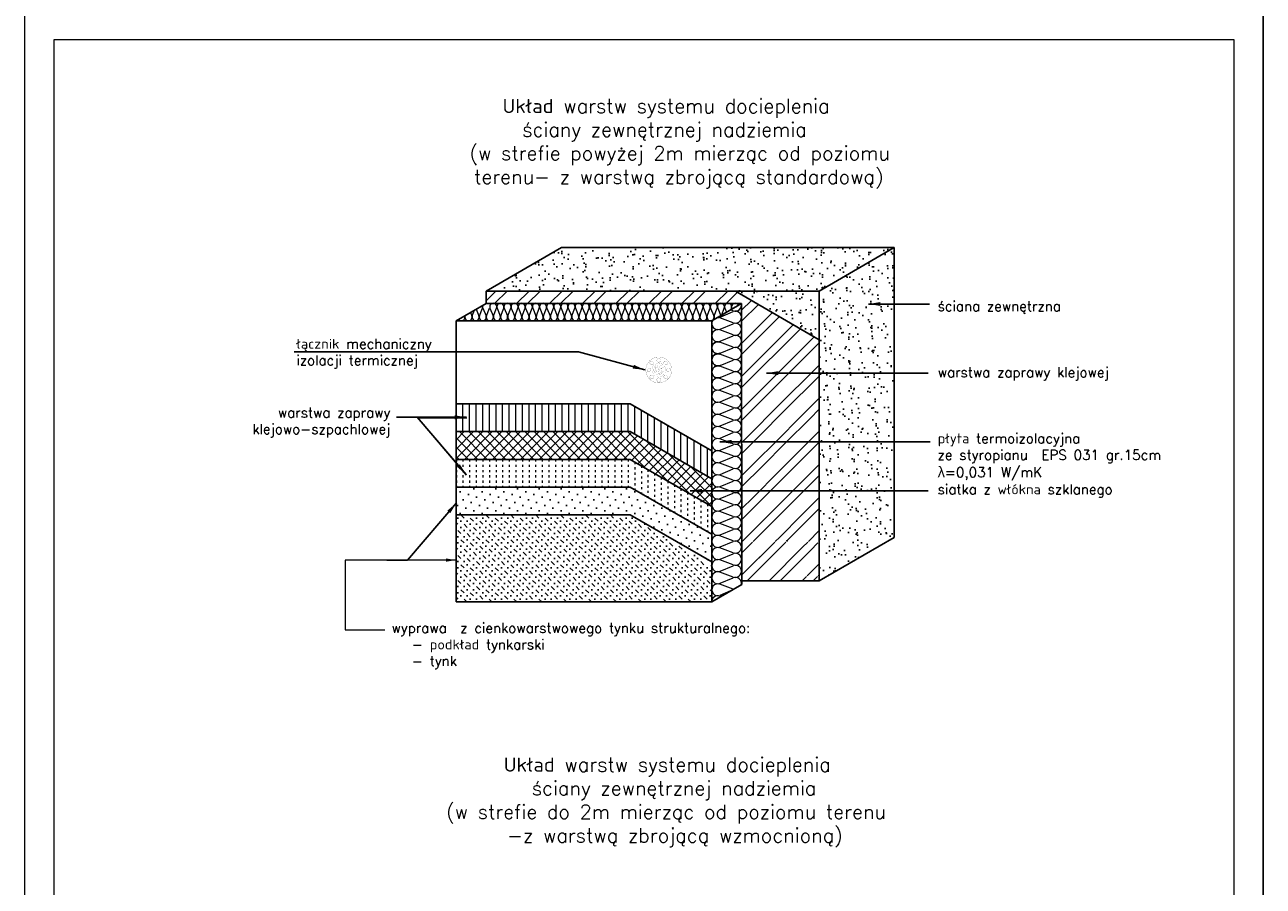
# Model space of a CAD drawing. Header units: millimetres. Extents: x 0 to 54826, y 42154 to 60442.
# Tile 56 of 64: x 46426 to 48526, y 49579 to 51039. Entities that reach past the tile are written whole.
import ezdxf

# ---------------------------------------------------------------- set-up
doc = ezdxf.new("R2010")
doc.units = ezdxf.units.MM
doc.linetypes.add('ACAD_ISO02W100', pattern=[15, 12, -3])
doc.linetypes.add('ACAD_ISO03W100', pattern=[30, 12, -18])
for name, color, linetype in [('A-BUD-MA-MATERIALY', 7, 'Continuous'), ('FASTENER', 104, 'Continuous'), ('MED', 6, 'Continuous')]:
    doc.layers.add(name, color=color, linetype=linetype)
doc.layers.add('cienka', color=3, linetype='Continuous', lineweight=18)
doc.layers.add('przerywa', color=100, linetype='ACAD_ISO02W100', lineweight=5)
doc.styles.get("Standard").update_dxf_attribs({"font": 'GOTHIC.TTF'})
doc.styles.add('tekst', font='segoeui.ttf', dxfattribs={"height": 20})
doc.dimstyles.new('ISO-25', dxfattribs={"dimtxt": 2.5, "dimasz": 2.5, "dimexe": 1.25, "dimexo": 0.625, "dimtad": 1, "dimtxsty": 'Standard', "dimcen": 2.5, "dimadec": 0, "dimazin": 0, "dimtfac": 1, "dimtmove": 0, "dimatfit": 3, "dimfxl": 1, "dimarcsym": 0})
pattern_1 = [(352.5, (142048.715, 31903.447), (19.683505, 21.0140233), [0, -22.701504, 0, -25.38984, 0, -24.2697]), (322.5, (142048.715, 31903.447), (48.494292, 11.113843), [0, -12.246864, 0, -20.461224, 0, -7.84098]), (282.5, (142035.725, 31916.437), (32.94754, -32.82803), [0, -7.4676, 0, -26.88336, 0, -35.09772]), (272.5, (142035.725, 31916.437), (41.015986, -22.47813), [0, -3.7338, 0, -17.623536, 0, -20.16252])]

msp = doc.modelspace()

# ---------------------------------------------------------------- hatches: boundary and pattern name
at = {"true_color": 0x000000}
h = msp.add_hatch(dxfattribs=at)
h.set_pattern_fill('AR-SAND', color=18, scale=0.588, angle=315, style=0)
h.set_pattern_definition(pattern_1)
h.paths.add_polyline_path([(47691.538, 50588.075), (47773.231, 50588.075), (47900.536, 50661.575), (47335.897, 50661.575), (47208.611, 50588.086), (47208.611, 50588.075), (47620.615, 50588.075)])
h = msp.add_hatch(dxfattribs=at)
h.set_pattern_fill('AR-SAND', color=18, scale=0.588, angle=315, style=0)
h.set_pattern_definition(pattern_1)
h.paths.add_polyline_path([(47900.536, 50661.575), (47773.231, 50588.075), (47773.231, 50097.093), (47900.536, 50170.593)])
h = msp.add_hatch(dxfattribs=at)
h.set_pattern_fill('AR-SAND', color=18, scale=0.588, angle=315, style=0)
h.set_pattern_definition(pattern_1)
h.paths.add_polyline_path([(47691.538, 50588.075), (47631.026, 50588.075), (47773.231, 50505.27), (47773.231, 50588.075)])
at = {"lineweight": 0, "true_color": 0x000000}
h = msp.add_hatch(dxfattribs=at)
h.set_pattern_fill('LINE', color=18, scale=3.528, angle=90, style=0)
h.set_pattern_definition([(270, (133509.539, 69300.539), (-11.2014, -7e-16), [])])
h.paths.add_polyline_path([(47157.585, 50349.743), (47157.585, 50396.783), (47452.793, 50396.783), (47590.985, 50316.998), (47590.985, 50269.958), (47452.793, 50349.743)])
at = {"true_color": 0x000000}
h = msp.add_hatch(dxfattribs=at)
h.set_pattern_fill('NET', color=18, scale=3.528, angle=315, style=0)
h.set_pattern_definition([(45, (133509.539, 69394.619), (7.9205859, -7.9205859), []), (315, (133509.539, 69394.619), (-7.9205859, -7.9205859), [])])
h.paths.add_polyline_path([(47157.585, 50302.703), (47157.585, 50349.743), (47452.793, 50349.743), (47590.985, 50269.958), (47590.985, 50222.918), (47452.793, 50302.703)])
h = msp.add_hatch(dxfattribs=at)
h.set_pattern_fill('DOTS', color=18, scale=8.232, angle=315, style=0)
h.set_pattern_definition([(45, (133509.539, 69394.619), (13.8610253, -4.6203418), [0, -13.0683])])
h.paths.add_polyline_path([(47157.585, 50208.623), (47157.585, 50255.663), (47452.793, 50255.663), (47590.985, 50175.878), (47590.985, 50128.838), (47452.793, 50208.623)])
h = msp.add_hatch(dxfattribs=at)
h.set_pattern_fill('MUDST', color=18, scale=1.176, angle=45, style=0)
h.set_pattern_definition([(315, (133510.69, 69386.973), (5.2803906, -15.8411718), [7.4676, -7.4676, 0, -7.4676, 0, -7.4676])])
h.paths.add_polyline_path([(47452.793, 50208.623), (47592.136, 50121.192), (47592.136, 50061.167), (47158.736, 50061.167), (47157.585, 50208.623)])

# ---------------------------------------------------------------- linework, layer by layer
at = {"color": 18, "true_color": 0x000000}
for p, q in [((47208.61, 50571.608), (47225.087, 50588.086)), ((47222.925, 50567.213), (47243.797, 50588.086)), ((47260.027, 50566.895), (47281.217, 50588.086)), ((47278.737, 50566.895), (47299.927, 50588.086)), ((47316.475, 50567.213), (47337.347, 50588.086)), ((47335.185, 50567.213), (47356.058, 50588.086)), ((47372.605, 50567.213), (47393.478, 50588.086)), ((47391.315, 50567.213), (47412.188, 50588.086)), ((47428.417, 50566.895), (47449.608, 50588.086)), ((47447.445, 50567.213), (47468.318, 50588.086)), ((47484.865, 50567.213), (47505.738, 50588.086)), ((47503.575, 50567.213), (47524.448, 50588.086)), ((47540.995, 50567.213), (47561.868, 50588.086)), ((47559.387, 50566.895), (47580.578, 50588.086)), ((47597.126, 50567.213), (47617.998, 50588.086)), ((47615.836, 50567.213), (47634.61, 50585.988)), ((47641.558, 50555.516), (47658.26, 50572.217)), ((47641.558, 50536.806), (47670.084, 50565.331)), ((47641.558, 50499.386), (47693.734, 50551.561)), ((47157.585, 50537.695), (47157.585, 50061.167)), ((47590.985, 50537.695), (47590.985, 50061.167)), ((47641.558, 50480.676), (47705.558, 50544.675)), ((47641.558, 50443.255), (47729.208, 50530.905)), ((47641.558, 50424.545), (47740.651, 50523.638)), ((47654.66, 50400.227), (47764.682, 50510.248)), ((47669.359, 50396.216), (47773.231, 50500.087)), ((47698.758, 50388.195), (47773.229, 50462.666)), ((47713.457, 50384.184), (47773.229, 50443.956)), ((47641.558, 50387.125), (47654.66, 50400.227)), ((47742.856, 50376.162), (47773.229, 50406.536)), ((47157.585, 50396.783), (47452.793, 50396.783)), ((47452.793, 50396.783), (47590.985, 50316.998)), ((47641.558, 50368.415), (47669.359, 50396.216)), ((47658.468, 50347.905), (47698.758, 50388.195)), ((47672.685, 50343.412), (47713.457, 50384.184)), ((47757.555, 50372.152), (47773.229, 50387.826)), ((47701.12, 50334.426), (47742.856, 50376.162)), ((47715.337, 50329.933), (47757.555, 50372.152)), ((47157.585, 50349.743), (47452.793, 50349.743)), ((47452.793, 50349.743), (47590.985, 50269.958)), ((47641.558, 50330.995), (47658.468, 50347.905)), ((47641.558, 50312.285), (47672.685, 50343.412)), ((47743.771, 50320.948), (47773.229, 50350.406)), ((47663.663, 50296.969), (47701.12, 50334.426)), ((47677.362, 50291.958), (47715.337, 50329.933)), ((47704.76, 50281.936), (47743.771, 50320.948)), ((47718.459, 50276.925), (47757.989, 50316.455)), ((47757.989, 50316.455), (47773.229, 50331.696)), ((47157.585, 50302.703), (47452.793, 50302.703)), ((47452.793, 50302.703), (47590.985, 50222.918)), ((47641.558, 50274.865), (47663.663, 50296.969)), ((47641.558, 50256.155), (47677.362, 50291.958)), ((47661.177, 50238.354), (47704.76, 50281.936)), ((47674.938, 50233.404), (47718.459, 50276.925)), ((47745.856, 50266.903), (47773.229, 50294.276)), ((47759.555, 50261.892), (47773.229, 50275.566)), ((47157.585, 50255.663), (47452.793, 50255.663)), ((47452.793, 50255.663), (47590.985, 50175.878)), ((47702.459, 50223.505), (47745.856, 50266.903)), ((47716.219, 50218.556), (47759.555, 50261.892)), ((47641.558, 50218.735), (47661.177, 50238.354)), ((47641.558, 50200.025), (47674.938, 50233.404)), ((47743.74, 50208.656), (47773.229, 50238.145)), ((47666.296, 50187.342), (47702.459, 50223.505)), ((47679.423, 50181.759), (47716.219, 50218.556)), ((47757.501, 50203.707), (47773.229, 50219.435)), ((47157.585, 50208.623), (47452.793, 50208.623)), ((47452.793, 50208.623), (47590.985, 50128.838)), ((47705.677, 50170.593), (47743.74, 50208.656)), ((47718.804, 50165.01), (47757.501, 50203.707)), ((47642.637, 50163.683), (47666.296, 50187.342)), ((47661.347, 50163.683), (47679.423, 50181.759)), ((47698.767, 50163.683), (47705.677, 50170.593)), ((47754.897, 50163.683), (47773.229, 50182.015)), ((47641.558, 50162.605), (47641.594, 50162.64)), ((47641.558, 50143.895), (47648.402, 50150.739)), ((47642.074, 50106.99), (47697.724, 50162.64)), ((47648.402, 50150.739), (47660.304, 50162.64)), ((47650.875, 50097.081), (47716.434, 50162.64)), ((47688.295, 50097.081), (47745.057, 50153.843)), ((47707.005, 50097.081), (47758.184, 50148.26)), ((47717.477, 50163.683), (47718.804, 50165.01)), ((47745.057, 50153.843), (47753.854, 50162.64)), ((47758.184, 50148.26), (47771.117, 50161.193)), ((47671.003, 50135.919), (47675.64, 50140.556)), ((47752.722, 50105.378), (47759.632, 50112.288)), ((47759.632, 50112.288), (47773.231, 50125.886)), ((47771.432, 50105.378), (47772.759, 50106.705)), ((47772.759, 50106.705), (47773.231, 50107.176)), ((47744.425, 50097.081), (47751.679, 50104.335)), ((47763.135, 50097.081), (47770.389, 50104.335))]:
    msp.add_line(p, q, dxfattribs=at)
at = {"color": 18, "lineweight": 0, "true_color": 0x000000}
for p, q in [((47181.746, 50551.678), (47184.102, 50546.061)), ((47184.954, 50545.844), (47188.63, 50555.659)), ((47189.564, 50548.032), (47189.564, 50548.032)), ((47191.457, 50557.294), (47196.168, 50546.061)), ((47191.457, 50557.294), (47196.168, 50546.061)), ((47197.021, 50545.843), (47201.994, 50559.125)), ((47197.021, 50545.844), (47201.994, 50559.125)), ((47202.847, 50558.907), (47208.234, 50546.061)), ((47209.087, 50545.843), (47214.06, 50559.125)), ((47214.913, 50558.907), (47220.301, 50546.061)), ((47221.153, 50545.843), (47226.127, 50559.125)), ((47226.979, 50558.907), (47232.367, 50546.061)), ((47233.22, 50545.843), (47238.193, 50559.125)), ((47239.046, 50558.907), (47244.433, 50546.061)), ((47245.286, 50545.843), (47250.26, 50559.125)), ((47251.112, 50558.907), (47256.5, 50546.061)), ((47257.352, 50545.843), (47262.326, 50559.125)), ((47263.179, 50558.907), (47268.566, 50546.061)), ((47269.419, 50545.843), (47274.392, 50559.125)), ((47275.245, 50558.907), (47280.633, 50546.061)), ((47281.485, 50545.843), (47286.459, 50559.125)), ((47281.485, 50545.843), (47286.459, 50559.125)), ((47287.311, 50558.907), (47292.699, 50546.061)), ((47293.552, 50545.843), (47298.525, 50559.125)), ((47299.378, 50558.907), (47304.765, 50546.061)), ((47305.618, 50545.843), (47310.591, 50559.125)), ((47311.444, 50558.907), (47316.832, 50546.061)), ((47317.684, 50545.843), (47322.658, 50559.125)), ((47323.511, 50558.907), (47328.898, 50546.061)), ((47329.751, 50545.843), (47334.724, 50559.125)), ((47335.577, 50558.907), (47340.964, 50546.061)), ((47341.817, 50545.843), (47346.791, 50559.125)), ((47347.643, 50558.907), (47353.031, 50546.061)), ((47353.883, 50545.843), (47358.857, 50559.125)), ((47359.71, 50558.907), (47365.097, 50546.061)), ((47365.95, 50545.843), (47370.923, 50559.125)), ((47371.776, 50558.907), (47377.164, 50546.061)), ((47371.776, 50558.907), (47377.164, 50546.061)), ((47378.016, 50545.843), (47382.99, 50559.125)), ((47383.842, 50558.907), (47389.23, 50546.061)), ((47390.083, 50545.843), (47395.056, 50559.125)), ((47395.909, 50558.907), (47401.296, 50546.061)), ((47402.149, 50545.843), (47407.123, 50559.125)), ((47407.975, 50558.907), (47413.363, 50546.061)), ((47414.215, 50545.843), (47419.189, 50559.125)), ((47420.042, 50558.907), (47425.429, 50546.061)), ((47426.282, 50545.843), (47431.255, 50559.125)), ((47432.108, 50558.907), (47437.495, 50546.061)), ((47438.348, 50545.843), (47443.322, 50559.125)), ((47444.174, 50558.907), (47449.562, 50546.061)), ((47450.414, 50545.843), (47455.388, 50559.125)), ((47456.241, 50558.907), (47461.628, 50546.061)), ((47462.481, 50545.843), (47467.454, 50559.125)), ((47462.481, 50545.843), (47467.454, 50559.125)), ((47468.307, 50558.907), (47473.695, 50546.061)), ((47474.547, 50545.843), (47479.521, 50559.125)), ((47480.373, 50558.907), (47485.761, 50546.061)), ((47486.614, 50545.843), (47491.587, 50559.125)), ((47492.44, 50558.907), (47497.827, 50546.061)), ((47498.68, 50545.843), (47503.654, 50559.125)), ((47504.506, 50558.907), (47509.894, 50546.061)), ((47510.746, 50545.843), (47515.72, 50559.125)), ((47516.573, 50558.907), (47521.96, 50546.061)), ((47522.813, 50545.843), (47527.786, 50559.125)), ((47528.639, 50558.907), (47534.026, 50546.061)), ((47534.879, 50545.843), (47539.853, 50559.125)), ((47540.705, 50558.907), (47546.093, 50546.061)), ((47546.945, 50545.843), (47551.919, 50559.125)), ((47552.772, 50558.907), (47558.159, 50546.061)), ((47552.772, 50558.907), (47558.159, 50546.061)), ((47559.012, 50545.843), (47563.985, 50559.125)), ((47564.838, 50558.907), (47570.226, 50546.061)), ((47571.078, 50545.843), (47576.052, 50559.125)), ((47576.904, 50558.907), (47582.292, 50546.061)), ((47583.145, 50545.843), (47588.118, 50559.125)), ((47588.971, 50558.907), (47594.358, 50546.061)), ((47595.211, 50545.843), (47600.185, 50559.125)), ((47601.037, 50558.907), (47606.425, 50546.061)), ((47605.208, 50544.017), (47627.047, 50553.176)), ((47607.933, 50547.595), (47612.251, 50559.125)), ((47613.104, 50558.907), (47615.899, 50552.242)), ((47627.417, 50554.625), (47622.902, 50556.316)), ((47623.373, 50556.603), (47624.317, 50559.125)), ((47627.417, 50534.112), (47604.838, 50542.567)), ((47605.208, 50523.504), (47627.047, 50532.663)), ((47627.417, 50513.6), (47604.838, 50522.055)), ((47605.208, 50502.991), (47627.047, 50512.15)), ((47627.417, 50493.087), (47604.838, 50501.542)), ((47627.417, 50493.087), (47604.838, 50501.542)), ((47605.208, 50482.478), (47627.047, 50491.637)), ((47627.417, 50472.574), (47604.838, 50481.029)), ((47605.208, 50461.966), (47627.047, 50471.124)), ((47627.417, 50452.061), (47604.838, 50460.516)), ((47605.208, 50441.453), (47627.047, 50450.612)), ((47627.417, 50431.548), (47604.838, 50440.003)), ((47605.208, 50420.94), (47627.047, 50430.099)), ((47627.417, 50411.035), (47604.838, 50419.49)), ((47605.208, 50400.427), (47627.047, 50409.586)), ((47627.417, 50390.523), (47604.838, 50398.978)), ((47605.208, 50379.914), (47627.047, 50389.073)), ((47091.873, 50373.025), (47175.577, 50373.025)), ((47091.873, 50373.025), (47174.631, 50276.187)), ((47627.417, 50370.01), (47604.838, 50378.465)), ((47605.208, 50359.401), (47627.047, 50368.56)), ((47605.208, 50359.401), (47627.047, 50368.56)), ((47627.417, 50349.497), (47604.838, 50357.952)), ((47627.417, 50349.497), (47604.838, 50357.952)), ((47627.417, 50328.984), (47604.838, 50337.439)), ((47605.208, 50338.889), (47627.047, 50348.047)), ((47605.208, 50338.889), (47627.047, 50348.047)), ((47627.417, 50308.471), (47604.838, 50316.926)), ((47605.208, 50318.376), (47627.047, 50327.535)), ((47627.417, 50287.958), (47604.838, 50296.413)), ((47605.208, 50297.863), (47627.047, 50307.022)), ((47627.417, 50267.445), (47604.838, 50275.901)), ((47605.208, 50277.35), (47627.047, 50286.509)), ((47627.417, 50246.933), (47604.838, 50255.388)), ((47605.208, 50256.837), (47627.047, 50265.996)), ((47627.417, 50226.42), (47604.838, 50234.875)), ((47605.208, 50236.324), (47627.047, 50245.483)), ((47627.417, 50205.907), (47604.838, 50214.362)), ((47627.417, 50205.907), (47604.838, 50214.362)), ((47605.208, 50215.812), (47627.047, 50224.97)), ((47627.417, 50185.394), (47604.838, 50193.849)), ((47605.208, 50195.299), (47627.047, 50204.457)), ((47627.417, 50164.881), (47604.838, 50173.336)), ((47605.208, 50174.786), (47627.047, 50183.945)), ((47627.417, 50144.368), (47604.838, 50152.824)), ((47605.208, 50154.273), (47627.047, 50163.432)), ((47140.178, 50132.057), (46969.483, 50132.057)), ((46969.483, 50132.057), (46969.483, 50013.791)), ((47156.978, 50132.057), (46969.483, 50132.057)), ((47627.417, 50123.856), (47604.838, 50132.311)), ((47605.208, 50133.76), (47627.047, 50142.919)), ((47627.417, 50103.343), (47604.838, 50111.798)), ((47605.208, 50113.247), (47627.047, 50122.406)), ((47627.417, 50082.83), (47604.838, 50091.285)), ((47605.208, 50092.734), (47627.047, 50101.893)), ((46969.483, 50013.791), (47036.55, 50013.791))]:
    msp.add_line(p, q, dxfattribs=at)
at = {"color": 18, "linetype": 'ACAD_ISO03W100', "lineweight": 0, "ltscale": 0.3, "true_color": 0x000000}
for p, q in [((47157.946, 50302.703), (47157.946, 50255.663)), ((47169.148, 50302.703), (47169.148, 50255.663)), ((47180.349, 50302.703), (47180.349, 50255.663)), ((47191.551, 50302.703), (47191.551, 50255.663)), ((47202.752, 50302.703), (47202.752, 50255.663)), ((47213.953, 50302.703), (47213.953, 50255.663)), ((47225.155, 50302.703), (47225.155, 50255.663)), ((47236.356, 50302.703), (47236.356, 50255.663)), ((47247.558, 50302.703), (47247.558, 50255.663)), ((47258.759, 50302.703), (47258.759, 50255.663)), ((47269.96, 50302.703), (47269.96, 50255.663)), ((47281.162, 50302.703), (47281.162, 50255.663)), ((47292.363, 50302.703), (47292.363, 50255.663)), ((47303.565, 50302.703), (47303.565, 50255.663)), ((47314.766, 50302.703), (47314.766, 50255.663)), ((47325.967, 50302.703), (47325.967, 50255.663)), ((47337.169, 50302.703), (47337.169, 50255.663)), ((47348.37, 50302.703), (47348.37, 50255.663)), ((47359.572, 50302.703), (47359.572, 50255.663)), ((47370.773, 50302.703), (47370.773, 50255.663)), ((47381.974, 50302.703), (47381.974, 50255.663)), ((47393.176, 50302.703), (47393.176, 50255.663)), ((47404.377, 50302.703), (47404.377, 50255.663)), ((47415.579, 50302.703), (47415.579, 50255.663)), ((47426.78, 50302.703), (47426.78, 50255.663)), ((47437.981, 50302.703), (47437.981, 50255.663)), ((47449.183, 50302.703), (47449.183, 50255.663)), ((47460.384, 50298.32), (47460.384, 50251.28)), ((47471.586, 50291.853), (47471.586, 50244.813)), ((47482.787, 50285.386), (47482.787, 50238.346)), ((47493.988, 50278.919), (47493.988, 50231.879)), ((47505.19, 50272.452), (47505.19, 50225.412)), ((47516.391, 50265.985), (47516.391, 50218.945)), ((47527.593, 50259.518), (47527.593, 50212.478)), ((47538.794, 50253.051), (47538.794, 50206.011)), ((47549.995, 50246.583), (47549.995, 50199.543)), ((47561.197, 50240.116), (47561.197, 50193.076)), ((47572.398, 50233.649), (47572.398, 50186.609)), ((47583.6, 50227.182), (47583.6, 50180.142))]:
    msp.add_line(p, q, dxfattribs=at)
at = {"color": 18, "lineweight": 0, "true_color": 0x000000}
for centre, radius, start, end in [((47196.344, 50561.24), 6.033, 339.470237, 20.789434), ((47196.344, 50561.24), 6.033, 339.470237, 20.789434), ((47208.41, 50561.24), 6.033, 152.851916, 202.752216), ((47220.477, 50561.24), 6.033, 339.470237, 202.752216), ((47232.543, 50561.24), 6.033, 339.470237, 202.752216), ((47244.61, 50561.24), 6.033, 339.470237, 202.752216), ((47256.676, 50561.24), 6.033, 339.470237, 202.752216), ((47268.742, 50561.24), 6.033, 339.470237, 202.752216), ((47280.809, 50561.24), 6.033, 339.470237, 202.752216), ((47280.809, 50561.24), 6.033, 339.470237, 62.70654), ((47292.875, 50561.24), 6.033, 339.470237, 202.752216), ((47304.941, 50561.24), 6.033, 339.470237, 202.752216), ((47317.008, 50561.24), 6.033, 339.470237, 202.752216), ((47329.074, 50561.24), 6.033, 339.470237, 202.752216), ((47341.141, 50561.24), 6.033, 339.470237, 202.752216), ((47353.207, 50561.24), 6.033, 339.470237, 202.752216), ((47365.273, 50561.24), 6.033, 339.470237, 202.752216), ((47377.34, 50561.24), 6.033, 339.470237, 202.752216), ((47377.34, 50561.24), 6.033, 339.470237, 62.70654), ((47389.406, 50561.24), 6.033, 339.470237, 202.752216), ((47401.472, 50561.24), 6.033, 339.470237, 202.752216), ((47413.539, 50561.24), 6.033, 339.470237, 202.752216), ((47425.605, 50561.24), 6.033, 339.470237, 202.752216), ((47437.672, 50561.24), 6.033, 339.470237, 202.752216), ((47449.738, 50561.24), 6.033, 339.470237, 202.752216), ((47461.804, 50561.24), 6.033, 339.470237, 202.752216), ((47461.804, 50561.24), 6.033, 339.470237, 62.70654), ((47473.871, 50561.24), 6.033, 339.470237, 202.752216), ((47485.937, 50561.24), 6.033, 339.470237, 202.752216), ((47498.004, 50561.24), 6.033, 339.470237, 202.752216), ((47510.07, 50561.24), 6.033, 339.470237, 202.752216), ((47522.136, 50561.24), 6.033, 339.470237, 202.752216), ((47534.203, 50561.24), 6.033, 339.470237, 202.752216), ((47546.269, 50561.24), 6.033, 339.470237, 202.752216), ((47558.335, 50561.24), 6.033, 339.470237, 202.752216), ((47570.402, 50561.24), 6.033, 339.470237, 202.752216), ((47582.468, 50561.24), 6.033, 339.470237, 202.752216), ((47594.535, 50561.24), 6.033, 339.470237, 202.752216), ((47606.601, 50561.24), 6.033, 339.470237, 202.752216), ((47618.667, 50561.24), 6.033, 339.470237, 202.752216), ((47630.734, 50561.239), 6.033, 27.451177, 202.752216), ((47631.014, 50543.717), 10.256, 249.470237, 112.752216), ((47631.014, 50564.23), 10.256, 249.470237, 14.718667), ((47166.471, 50543.728), 6.033, 217.308983, 22.752216), ((47178.538, 50543.728), 6.033, 159.470237, 22.752216), ((47190.604, 50543.728), 6.033, 159.470237, 22.752216), ((47190.604, 50543.727), 6.033, 266.961022, 22.752216), ((47202.671, 50543.727), 6.033, 159.470237, 22.752216), ((47202.671, 50543.728), 6.033, 159.470237, 22.752216), ((47214.737, 50543.727), 6.033, 159.470237, 22.752216), ((47226.803, 50543.727), 6.033, 159.470237, 22.752216), ((47238.87, 50543.727), 6.033, 159.470237, 22.752216), ((47250.936, 50543.727), 6.033, 159.470237, 22.752216), ((47250.936, 50543.727), 6.033, 159.470237, 225.842411), ((47250.936, 50543.727), 6.033, 303.706407, 22.752216), ((47263.002, 50543.727), 6.033, 159.470237, 22.752216), ((47275.069, 50543.727), 6.033, 159.470237, 22.752216), ((47287.135, 50543.727), 6.033, 159.470237, 22.752216), ((47287.135, 50543.727), 6.033, 159.470237, 22.752216), ((47299.202, 50543.727), 6.033, 159.470237, 22.752216), ((47311.268, 50543.727), 6.033, 159.470237, 22.752216), ((47323.334, 50543.727), 6.033, 159.470237, 22.752216), ((47335.401, 50543.727), 6.033, 159.470237, 22.752216), ((47335.401, 50543.727), 6.033, 159.470237, 225.842411), ((47335.401, 50543.727), 6.033, 303.706407, 22.752216), ((47347.467, 50543.727), 6.033, 159.470237, 22.752216), ((47359.533, 50543.727), 6.033, 159.470237, 22.752216), ((47371.6, 50543.727), 6.033, 159.470237, 22.752216), ((47371.6, 50543.727), 6.033, 266.961022, 22.752216), ((47383.666, 50543.727), 6.033, 159.470237, 22.752216), ((47395.733, 50543.727), 6.033, 159.470237, 22.752216), ((47407.799, 50543.727), 6.033, 159.470237, 22.752216), ((47419.865, 50543.727), 6.033, 159.470237, 22.752216), ((47431.932, 50543.727), 6.033, 159.470237, 22.752216), ((47431.932, 50543.727), 6.033, 159.470237, 225.842411), ((47431.932, 50543.727), 6.033, 303.706407, 22.752216), ((47443.998, 50543.727), 6.033, 159.470237, 22.752216), ((47456.064, 50543.727), 6.033, 159.470237, 22.752216), ((47468.131, 50543.727), 6.033, 159.470237, 22.752216), ((47468.131, 50543.727), 6.033, 159.470237, 22.752216), ((47480.197, 50543.727), 6.033, 159.470237, 22.752216), ((47492.264, 50543.727), 6.033, 159.470237, 22.752216), ((47504.33, 50543.727), 6.033, 159.470237, 22.752216), ((47516.396, 50543.727), 6.033, 159.470237, 22.752216), ((47516.396, 50543.727), 6.033, 159.470237, 225.842411), ((47516.396, 50543.727), 6.033, 303.706407, 22.752216), ((47528.463, 50543.727), 6.033, 159.470237, 22.752216), ((47540.529, 50543.727), 6.033, 159.470237, 22.752216), ((47552.595, 50543.727), 6.033, 159.470237, 22.752216), ((47552.595, 50543.727), 6.033, 159.470237, 22.752216), ((47564.662, 50543.727), 6.033, 159.470237, 22.752216), ((47576.728, 50543.727), 6.033, 159.470237, 22.752216), ((47588.795, 50543.727), 6.033, 159.470237, 22.752216), ((47588.795, 50543.727), 6.033, 159.470237, 225.842411), ((47601.241, 50532.962), 10.256, 145.770722, 292.752216), ((47600.861, 50543.727), 6.033, 159.470237, 212.380861), ((47601.241, 50532.962), 10.256, 69.470237, 94.749435), ((47601.241, 50553.475), 10.256, 265.8474, 292.752216), ((47631.014, 50523.205), 10.256, 249.470237, 112.752216), ((47601.241, 50512.45), 10.256, 69.470237, 292.752216), ((47631.014, 50502.692), 10.256, 249.470237, 112.752216), ((47631.014, 50502.692), 10.256, 249.470237, 112.752216), ((47631.014, 50482.179), 10.256, 249.470237, 112.752216), ((47631.014, 50461.666), 10.256, 249.470237, 112.752216), ((47631.014, 50441.153), 10.256, 249.470237, 112.752216), ((47631.014, 50441.153), 10.256, 33.706407, 112.752216), ((47601.241, 50430.398), 10.256, 69.470237, 292.752216), ((47631.014, 50420.64), 10.256, 249.470237, 112.752216), ((47601.241, 50409.885), 10.256, 69.470237, 292.752216), ((47631.014, 50400.128), 10.256, 249.470237, 112.752216), ((47601.241, 50389.373), 10.256, 69.470237, 292.752216), ((47601.241, 50368.86), 10.256, 69.470237, 292.752216), ((47631.014, 50379.615), 10.256, 249.470237, 112.752216), ((47601.241, 50348.347), 10.256, 69.470237, 292.752216), ((47601.241, 50348.347), 10.256, 69.470237, 292.752216), ((47631.014, 50359.102), 10.256, 249.470237, 112.752216), ((47631.014, 50359.102), 10.256, 249.470237, 112.752216), ((47601.241, 50327.834), 10.256, 69.470237, 292.752216), ((47631.014, 50338.589), 10.256, 249.470237, 112.752216), ((47601.241, 50307.321), 10.256, 69.470237, 292.752216), ((47631.014, 50318.076), 10.256, 249.470237, 112.752216), ((47601.241, 50286.808), 10.256, 69.470237, 292.752216), ((47631.014, 50297.563), 10.256, 249.470237, 112.752216), ((47601.241, 50266.296), 10.256, 69.470237, 292.752216), ((47631.014, 50277.051), 10.256, 249.470237, 112.752216), ((47601.241, 50245.783), 10.256, 69.470237, 292.752216), ((47631.014, 50256.538), 10.256, 249.470237, 112.752216), ((47601.241, 50225.27), 10.256, 69.470237, 292.752216), ((47631.014, 50236.025), 10.256, 249.470237, 112.752216), ((47601.241, 50204.757), 10.256, 69.470237, 292.752216), ((47631.014, 50215.512), 10.256, 249.470237, 112.752216), ((47631.014, 50215.512), 10.256, 249.470237, 112.752216), ((47601.241, 50184.244), 10.256, 69.470237, 292.752216), ((47631.014, 50194.999), 10.256, 249.470237, 112.752216), ((47601.241, 50163.731), 10.256, 69.470237, 292.752216), ((47631.014, 50174.486), 10.256, 249.470237, 112.752216), ((47601.241, 50143.218), 10.256, 69.470237, 292.752216), ((47631.014, 50153.973), 10.256, 249.470237, 112.752216), ((47601.241, 50122.706), 10.256, 69.470237, 292.752216), ((47631.014, 50133.461), 10.256, 249.470237, 112.752216), ((47601.241, 50102.193), 10.256, 69.470237, 292.752216), ((47631.014, 50112.948), 10.256, 249.470237, 112.752216), ((47601.241, 50081.68), 10.256, 69.470237, 292.752216), ((47631.014, 50092.435), 10.256, 346.466187, 112.752216), ((47601.241, 50061.167), 10.256, 69.470237, 180)]:
    msp.add_arc(centre, radius, start, end, dxfattribs=at)
msp.add_solid([(47140.178, 50134.857), (47156.978, 50132.057), (47140.178, 50129.257)], dxfattribs=at)
at = {"layer": 'A-BUD-MA-MATERIALY', "color": 18, "true_color": 0x000000}
for p, q in [((47606.526, 50070.14), (47604.838, 50070.772)), ((47605.208, 50072.222), (47623.204, 50079.769))]:
    msp.add_line(p, q, dxfattribs=at)
for centre in [(47601.241, 50491.937), (47601.241, 50471.424), (47601.241, 50450.911)]:
    msp.add_arc(centre, 10.256, 69.470237, 292.752216, dxfattribs=at)
at = {"layer": 'cienka', "color": 18, "true_color": 0x000000}
for p, q in [((46426.075, 48094.309), (46426.075, 51064.309)), ((48526.075, 51064.309), (48526.075, 48094.309)), ((48526.075, 48094.309), (48526.075, 51064.309)), ((48526.075, 48094.309), (48526.075, 51064.309)), ((46476.075, 51014.309), (48476.075, 51014.309)), ((46476.075, 48144.309), (46476.075, 51014.309)), ((48476.075, 51014.309), (48476.075, 48144.309))]:
    msp.add_line(p, q, dxfattribs=at)
at = {"layer": 'FASTENER', "color": 18, "true_color": 0x000000}
for points, const_width in [([(47504.567, 50476.02, 0.1396406), (47492.72, 50474.644, 0.0984914), (47485.599, 50469.886, 0.0984914), (47480.841, 50462.765, 0.0984914), (47479.17, 50454.365, 0.0984914), (47480.841, 50445.965, 0.0984914), (47485.599, 50438.844, 0.0984914), (47492.72, 50434.086, 0.0984914), (47501.12, 50432.415, 0.0984914), (47509.519, 50434.086, 0.0984914), (47516.64, 50438.844, 0.0984914), (47521.398, 50445.965, 0.0984914), (47523.069, 50454.365, 0.0984914), (47521.398, 50462.765, 0.0984914), (47516.64, 50469.886, 0.0984914), (47509.519, 50474.644, 0.06263917), (47504.591, 50476.016)], 0.265), ([(47493.938, 50457.897, 0.01616472), (47493.725, 50457.426, 0.0984914), (47493.116, 50454.365, 0.0984914), (47493.725, 50451.304, 0.0161381), (47493.938, 50450.834, 0.0984914)], 0.0265), ([(47494.471, 50449.912, 0.04874921), (47495.459, 50448.71, 0.0984914), (47498.053, 50446.976, 0.08185737), (47500.586, 50446.384, 0.0984914)], 0.0265), ([(47500.587, 50462.345, 0.08188431), (47498.053, 50461.754, 0.0984914), (47495.459, 50460.02, 0.04872252), (47494.471, 50458.819, 0.0984914)], 0.0265), ([(47498.996, 50454.617, 0.02965476), (47498.981, 50454.365, 0.09640708), (47499.137, 50453.565, 0.0984914)], 0.0265), ([(47499.798, 50456.043, 0.03009926), (47499.606, 50455.873, 0.09589236), (47499.152, 50455.201, 0.0984914)], 0.0265), ([(47499.441, 50453.043, 0.02916389), (47499.606, 50452.857, 0.0984914), (47500.298, 50452.394, 0.0984914)], 0.0265), ([(47501.114, 50456.498, 0.0955327), (47500.321, 50456.345, 0.0984914)], 0.0265), ([(47500.868, 50452.246, 0.02891572), (47501.114, 50452.232, 0.09677705), (47501.917, 50452.389, 0.0984914)], 0.0265), ([(47501.371, 50456.482, 0.03023609), (47501.114, 50456.498, 0.0984914)], 0.0265), ([(47507.76, 50458.814, 0.04892737), (47506.769, 50460.02, 0.0984914), (47504.174, 50461.754, 0.0814998), (47501.653, 50462.345, 0.0984914)], 0.0265), ([(47501.652, 50446.385, 0.08152676), (47504.174, 50446.976, 0.0984914), (47506.769, 50448.71, 0.04890039), (47507.76, 50449.916, 0.0984914)], 0.0265), ([(47502.792, 50455.682, 0.0299866), (47502.622, 50455.873, 0.09553872), (47501.953, 50456.326, 0.0984914)], 0.0265), ([(47502.437, 50452.692, 0.02905468), (47502.622, 50452.857, 0.09641729), (47503.077, 50453.533, 0.0984914)], 0.0265), ([(47503.232, 50454.114, 0.02949786), (47503.247, 50454.365, 0.09590509), (47503.093, 50455.161, 0.0984914)], 0.0265), ([(47508.292, 50450.838, 0.01598724), (47508.503, 50451.304, 0.0984914), (47509.112, 50454.365, 0.0984914), (47508.503, 50457.426, 0.0159603), (47508.293, 50457.891, 0.0984914)], 0.0265)]:
    msp.add_lwpolyline(points, format="xyb", dxfattribs=dict(at, const_width=const_width))
for points, const_width in [([(47486.992, 50468.472, 0.0984914), (47486.293, 50467.426, 0.0984914), (47486.047, 50466.192, 0.0984914), (47486.293, 50464.958, 0.0984914), (47486.992, 50463.912, 0.0984914), (47488.038, 50463.213, 0.0984914), (47489.272, 50462.967, 0.0984914), (47490.506, 50463.213, 0.0984914), (47491.552, 50463.912, 0.0984914), (47492.251, 50464.958, 0.0984914), (47492.496, 50466.192, 0.0984914), (47492.251, 50467.426, 0.0984914), (47491.552, 50468.472, 0.0984914), (47490.506, 50469.171, 0.0984914), (47489.272, 50469.417, 0.0984914), (47488.038, 50469.171, 0.0984914)], 0.265), ([(47501.114, 50465.917, 0.0984914), (47496.693, 50465.038, 0.0984914), (47492.945, 50462.534, 0.0984914), (47490.441, 50458.786, 0.0984914), (47489.561, 50454.365, 0.0984914), (47490.441, 50449.944, 0.0984914), (47492.945, 50446.196, 0.0984914), (47496.693, 50443.692, 0.0984914), (47501.114, 50442.812, 0.0984914), (47505.535, 50443.692, 0.0984914), (47509.283, 50446.196, 0.0984914), (47511.787, 50449.944, 0.0984914), (47512.666, 50454.365, 0.0984914), (47511.787, 50458.786, 0.0984914), (47509.283, 50462.534, 0.0984914), (47505.535, 50465.038, 0.0984914)], 0.133), ([(47501.124, 50467.454, 0.0984914), (47502.358, 50467.7, 0.0984914), (47503.405, 50468.399, 0.0984914), (47504.104, 50469.445, 0.0984914), (47504.349, 50470.679, 0.0984914), (47504.104, 50471.913, 0.0984914), (47503.405, 50472.959, 0.0984914), (47502.358, 50473.658, 0.0984914), (47501.124, 50473.904, 0.0984914), (47499.89, 50473.658, 0.0984914), (47498.844, 50472.959, 0.0984914), (47498.145, 50471.913, 0.0984914), (47497.9, 50470.679, 0.0984914), (47498.145, 50469.445, 0.0984914), (47498.844, 50468.399, 0.0984914), (47499.89, 50467.7, 0.0984914)], 0.265), ([(47515.221, 50468.487, 0.0984914), (47514.175, 50469.186, 0.0984914), (47512.941, 50469.432, 0.0984914), (47511.707, 50469.186, 0.0984914), (47510.661, 50468.487, 0.0984914), (47509.962, 50467.441, 0.0984914), (47509.716, 50466.207, 0.0984914), (47509.962, 50464.973, 0.0984914), (47510.661, 50463.927, 0.0984914), (47511.707, 50463.228, 0.0984914), (47512.941, 50462.982, 0.0984914), (47514.175, 50463.228, 0.0984914), (47515.221, 50463.927, 0.0984914), (47515.92, 50464.973, 0.0984914), (47516.166, 50466.207, 0.0984914), (47515.92, 50467.441, 0.0984914)], 0.265), ([(47481.152, 50454.354, 0.0984914), (47481.398, 50453.12, 0.0984914), (47482.097, 50452.074, 0.0984914), (47483.143, 50451.375, 0.0984914), (47484.377, 50451.13, 0.0984914), (47485.611, 50451.375, 0.0984914), (47486.657, 50452.074, 0.0984914), (47487.356, 50453.12, 0.0984914), (47487.602, 50454.354, 0.0984914), (47487.356, 50455.588, 0.0984914), (47486.657, 50456.635, 0.0984914), (47485.611, 50457.334, 0.0984914), (47484.377, 50457.579, 0.0984914), (47483.143, 50457.334, 0.0984914), (47482.097, 50456.635, 0.0984914), (47481.398, 50455.588, 0.0984914)], 0.265), ([(47487.006, 50440.243, 0.0984914), (47488.053, 50439.544, 0.0984914), (47489.287, 50439.298, 0.0984914), (47490.521, 50439.544, 0.0984914), (47491.567, 50440.243, 0.0984914), (47492.266, 50441.289, 0.0984914), (47492.511, 50442.523, 0.0984914), (47492.266, 50443.757, 0.0984914), (47491.567, 50444.803, 0.0984914), (47490.521, 50445.502, 0.0984914), (47489.287, 50445.747, 0.0984914), (47488.053, 50445.502, 0.0984914), (47487.006, 50444.803, 0.0984914), (47486.307, 50443.757, 0.0984914), (47486.062, 50442.523, 0.0984914), (47486.307, 50441.289, 0.0984914)], 0.265), ([(47501.114, 50462.896, 0.09942947), (47497.887, 50462.248, 0.09887502), (47495.144, 50460.397, 0.09810089), (47493.316, 50457.634, 0.09756043), (47492.672, 50454.365, 0.09756043), (47493.316, 50451.096, 0.09810089), (47495.144, 50448.333, 0.09887502), (47497.887, 50446.482, 0.09942947), (47501.114, 50445.834, 0.09942947), (47504.34, 50446.482, 0.09887502), (47507.083, 50448.333, 0.09810089), (47508.912, 50451.096, 0.09756043), (47509.556, 50454.365, 0.09756043), (47508.912, 50457.634, 0.09810089), (47507.083, 50460.397, 0.09887502), (47504.34, 50462.248, 0.09942947)], 0.133), ([(47501.114, 50459.963, 0.09992765), (47499.01, 50459.539, 0.09907475), (47497.218, 50458.324, 0.09789197), (47496.025, 50456.512, 0.09707171), (47495.604, 50454.365, 0.09707171), (47496.025, 50452.218, 0.09789197), (47497.218, 50450.406, 0.09907475), (47499.01, 50449.191, 0.09992765), (47501.114, 50448.766, 0.09992765), (47503.218, 50449.191, 0.09907475), (47505.01, 50450.406, 0.09789197), (47506.203, 50452.218, 0.09707171), (47506.623, 50454.365, 0.09707171), (47506.203, 50456.512, 0.09789197), (47505.01, 50458.324, 0.09907475), (47503.218, 50459.539, 0.09992765)], 0.133), ([(47501.114, 50455.609, 0.0984914), (47500.638, 50455.514, 0.0984914), (47500.234, 50455.245, 0.0984914), (47499.964, 50454.841, 0.0984914), (47499.87, 50454.365, 0.0984914), (47499.964, 50453.889, 0.0984914), (47500.234, 50453.485, 0.0984914), (47500.638, 50453.215, 0.0984914), (47501.114, 50453.121, 0.0984914), (47501.59, 50453.215, 0.0984914), (47501.994, 50453.485, 0.0984914), (47502.263, 50453.889, 0.0984914), (47502.358, 50454.365, 0.0984914), (47502.263, 50454.841, 0.0984914), (47501.994, 50455.245, 0.0984914), (47501.59, 50455.514, 0.0984914)], 0.133), ([(47501.114, 50455.254, 0.0984914), (47500.774, 50455.186, 0.0984914), (47500.485, 50454.993, 0.0984914), (47500.293, 50454.705, 0.0984914), (47500.225, 50454.365, 0.0984914), (47500.293, 50454.025, 0.0984914), (47500.485, 50453.737, 0.0984914), (47500.774, 50453.544, 0.0984914), (47501.114, 50453.476, 0.0984914), (47501.454, 50453.544, 0.0984914), (47501.742, 50453.737, 0.0984914), (47501.935, 50454.025, 0.0984914), (47502.002, 50454.365, 0.0984914), (47501.935, 50454.705, 0.0984914), (47501.742, 50454.993, 0.0984914), (47501.454, 50455.186, 0.0984914)], 0.0265), ([(47515.236, 50440.257, 0.0984914), (47515.935, 50441.304, 0.0984914), (47516.181, 50442.538, 0.0984914), (47515.935, 50443.772, 0.0984914), (47515.236, 50444.818, 0.0984914), (47514.19, 50445.517, 0.0984914), (47512.956, 50445.762, 0.0984914), (47511.722, 50445.517, 0.0984914), (47510.676, 50444.818, 0.0984914), (47509.977, 50443.772, 0.0984914), (47509.731, 50442.538, 0.0984914), (47509.977, 50441.304, 0.0984914), (47510.676, 50440.257, 0.0984914), (47511.722, 50439.558, 0.0984914), (47512.956, 50439.313, 0.0984914), (47514.19, 50439.558, 0.0984914)], 0.265), ([(47521.075, 50454.375, 0.0984914), (47520.83, 50455.609, 0.0984914), (47520.131, 50456.656, 0.0984914), (47519.085, 50457.355, 0.0984914), (47517.851, 50457.6, 0.0984914), (47516.617, 50457.355, 0.0984914), (47515.57, 50456.656, 0.0984914), (47514.871, 50455.609, 0.0984914), (47514.626, 50454.375, 0.0984914), (47514.871, 50453.141, 0.0984914), (47515.57, 50452.095, 0.0984914), (47516.617, 50451.396, 0.0984914), (47517.851, 50451.151, 0.0984914), (47519.085, 50451.396, 0.0984914), (47520.131, 50452.095, 0.0984914), (47520.83, 50453.141, 0.0984914)], 0.265), ([(47501.124, 50434.404, 0.0984914), (47502.358, 50434.649, 0.0984914), (47503.405, 50435.348, 0.0984914), (47504.104, 50436.394, 0.0984914), (47504.349, 50437.628, 0.0984914), (47504.104, 50438.862, 0.0984914), (47503.405, 50439.908, 0.0984914), (47502.358, 50440.607, 0.0984914), (47501.124, 50440.853, 0.0984914), (47499.89, 50440.607, 0.0984914), (47498.844, 50439.908, 0.0984914), (47498.145, 50438.862, 0.0984914), (47497.9, 50437.628, 0.0984914), (47498.145, 50436.394, 0.0984914), (47498.844, 50435.348, 0.0984914), (47499.89, 50434.649, 0.0984914)], 0.265)]:
    msp.add_lwpolyline(points, format="xyb", close=True, dxfattribs=dict(at, const_width=const_width))
for points, const_width in [([(47493.48, 50458.161), (47496.028, 50456.691)], 0.133), ([(47493.479, 50450.569), (47496.026, 50452.041)], 0.133), ([(47494.012, 50459.084), (47496.56, 50457.614)], 0.133), ([(47494.012, 50449.647), (47496.559, 50451.118)], 0.133), ([(47496.201, 50455.362), (47496.356, 50455.945)], 0.0265), ([(47499.001, 50454.617), (47496.201, 50455.362)], 0.0265), ([(47496.356, 50455.945), (47499.157, 50455.199)], 0.0265), ([(47496.462, 50455.169), (47496.679, 50456.038)], 0.133), ([(47496.634, 50452.113), (47499.142, 50453.567)], 0.0265), ([(47496.936, 50451.592), (47496.634, 50452.113)], 0.0265), ([(47497.257, 50451.64), (47496.796, 50452.408)], 0.133), ([(47499.443, 50453.045), (47496.936, 50451.592)], 0.0265), ([(47498.394, 50458.227), (47499.162, 50458.688)], 0.133), ([(47498.346, 50458.548), (47498.868, 50458.851)], 0.0265), ([(47499.799, 50456.041), (47498.346, 50458.548)], 0.0265), ([(47498.868, 50458.851), (47500.322, 50456.342)], 0.0265), ([(47500.316, 50449.707), (47499.447, 50449.924)], 0.133), ([(47499.54, 50449.601), (47500.285, 50452.403)], 0.0265), ([(47500.122, 50449.446), (47499.54, 50449.601)], 0.0265), ([(47500.868, 50452.246), (47500.122, 50449.446)], 0.0265), ([(47500.587, 50445.85), (47500.585, 50448.792)], 0.133), ([(47500.587, 50462.879), (47500.588, 50459.938)], 0.133), ([(47501.371, 50456.484), (47502.117, 50459.284)], 0.0265), ([(47501.652, 50445.85), (47501.651, 50448.792)], 0.133), ([(47501.652, 50462.879), (47501.654, 50459.938)], 0.133), ([(47501.923, 50459.023), (47502.792, 50458.806)], 0.133), ([(47503.371, 50449.879), (47501.917, 50452.388)], 0.0265), ([(47502.699, 50459.129), (47501.954, 50456.327)], 0.0265), ([(47502.117, 50459.284), (47502.699, 50459.129)], 0.0265), ([(47502.44, 50452.689), (47503.893, 50450.181)], 0.0265), ([(47502.796, 50455.685), (47505.303, 50457.138)], 0.0265), ([(47503.845, 50450.503), (47503.077, 50450.042)], 0.133), ([(47505.883, 50452.785), (47503.082, 50453.531)], 0.0265), ([(47505.605, 50456.616), (47503.097, 50455.162)], 0.0265), ([(47503.238, 50454.113), (47506.039, 50453.368)], 0.0265), ([(47503.893, 50450.181), (47503.371, 50449.879)], 0.0265), ([(47504.982, 50457.09), (47505.443, 50456.322)], 0.133), ([(47505.303, 50457.138), (47505.605, 50456.616)], 0.0265), ([(47505.777, 50453.561), (47505.56, 50452.692)], 0.133), ([(47508.227, 50449.646), (47505.679, 50451.116)], 0.133), ([(47508.227, 50459.083), (47505.68, 50457.611)], 0.133), ([(47506.039, 50453.368), (47505.883, 50452.785)], 0.0265), ([(47508.759, 50450.569), (47506.211, 50452.038)], 0.133), ([(47508.76, 50458.161), (47506.213, 50456.689)], 0.133)]:
    msp.add_lwpolyline(points, dxfattribs=dict(at, const_width=const_width))
at = {"layer": 'MED', "color": 18, "true_color": 0x000000}
for p, q in [((47208.61, 50588.086), (47335.916, 50661.586)), ((47900.536, 50661.575), (47335.739, 50661.575)), ((47773.231, 50588.075), (47900.536, 50661.575)), ((47900.536, 50170.588), (47900.536, 50661.575)), ((47208.611, 50588.075), (47208.611, 50567.202)), ((47208.611, 50588.075), (47620.615, 50588.075)), ((47620.615, 50588.075), (47691.538, 50588.075)), ((47631.026, 50588.075), (47773.231, 50505.27)), ((47691.538, 50588.075), (47773.231, 50588.075)), ((47773.231, 50097.081), (47773.231, 50588.075)), ((47208.611, 50567.202), (47157.585, 50537.695)), ((47208.611, 50567.202), (47641.56, 50567.202)), ((47590.985, 50537.695), (47641.56, 50567.202)), ((47642.092, 50090.674), (47641.56, 50567.202)), ((47590.985, 50537.695), (47157.585, 50537.695)), ((47773.229, 50097.092), (47900.535, 50170.592)), ((47590.985, 50061.167), (47642.092, 50090.674)), ((47773.231, 50097.081), (47642.085, 50097.081)), ((47590.985, 50061.167), (47157.585, 50061.167))]:
    msp.add_line(p, q, dxfattribs=at)

# ---------------------------------------------------------------- texts
at = {"layer": 'cienka', "color": 18, "linetype": 'Continuous', "true_color": 0x000000, "char_height": 24, "attachment_point": 1, "style": 'tekst'}
for s, insert, width in [('\\pxi4.0847;{\\Fromans|c238;Układ warstw systemu docieplenia\\P\\pi5.4712;ściany zewnętrznej nadziemia\\P\\pi1.7491;(w strefie powyżej 2m mierząc od poziomu \\P\\pi2.0689;terenu- z warstwą zbrojącą standardową)}', (47138.261, 50913.65), 970.28331), ('\\pxi4.9952;{\\Fromans|c238;Układ warstw systemu docieplenia\\P\\pi6.97583;ściany zewnętrznej nadziemia\\P\\pi0.92526;(w strefie do 2m mierząc od poziomu terenu\\P\\pi5.23672;-z warstwą zbrojącą wzmocnioną)}', (47118.432, 49797.434), 930.76287)]:
    msp.add_mtext(s, dxfattribs=dict(at, insert=insert, width=width))
at = {"layer": 'przerywa', "color": 18, "true_color": 0x000000, "char_height": 16.8}
for s, insert, width, attachment_point in [('{\\Fromans|c0;ściana zewnętrzna\\P\\P \\P\\Pwarstwa zaprawy klejowej\\P\\P\\P\\Ppłyta termoizolacyjna\\Pze styropianu  EPS 031 gr.15cm \\P\\fCentury Gothic|b0|i0|c238|p34;\\H1.0833x;λ\\Fromans|c0;\\H0.92311x;=0,031 W/mK\\Psiatka z włókna szklanego }', (47974.091, 50570.8), 638.88703, 1), ('{\\Fromans|c238;łącznik mechaniczny\\C256; \\P\\C2;izolacji termicznej}', (46886.711, 50507.03), 638.887, 1), ('{\\Fromans|c0;warstwa zaprawy klejowo-szpachlowej }', (47045.916, 50365.288), 371.42734, 6), ('{\\Fromans|c0;wyprawa\\Fromans|c238;  \\Fromans|c0;z cienkowarstwowego tynku strukturalnego:\\P   - podkład tynkarski  \\P   - tynk }', (47047.957, 50025.484), 792.38771, 1)]:
    msp.add_mtext(s, dxfattribs=dict(at, insert=insert, width=width, attachment_point=attachment_point))

# ---------------------------------------------------------------- leaders
at = {"color": 18, "lineweight": 0, "true_color": 0x000000}
for points in [[(47856.779, 50566.071), (47960.246, 50566.071)], [(47477.217, 50454.617), (47364.73, 50484.758), (46882.655, 50484.758)], [(47683.866, 50448.903), (47958.146, 50448.896)], [(47175.249, 50374.04), (47091.545, 50374.04), (47056.488, 50374.04)], [(47174.303, 50277.202), (47091.545, 50374.04), (47056.488, 50374.04)], [(47604.475, 50332.518), (47961.297, 50332.518)], [(47554.283, 50249.414), (47958.145, 50249.414)], [(47158.04, 50228.915), (47075.282, 50132.078), (47040.225, 50132.078)]]:
    msp.add_leader(points, dimstyle='ISO-25', override={"dimasz": 20, "dimtad": 0}, dxfattribs=at)

doc.saveas('drawing.dxf')
